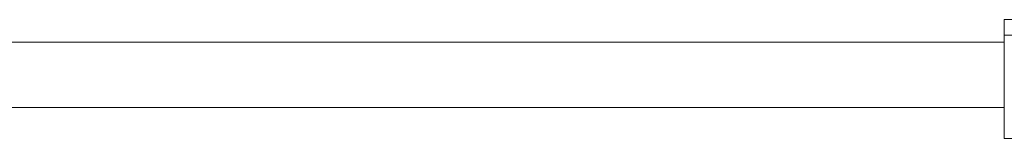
# Model space of a CAD drawing. Header units: millimetres. Extents: x -445 to 1924, y -59 to 420.
# Tile 9 of 40: x -175 to -111, y 158 to 166. Entities that reach past the tile are written whole.
import ezdxf

# ---------------------------------------------------------------- set-up
doc = ezdxf.new("R2010")
doc.units = ezdxf.units.MM

# ---------------------------------------------------------------- blocks, each defined once
blk = doc.blocks.new('Drawing View2')
at = {"color": 7, "linetype": 'Continuous', "lineweight": 18}
for p, q in [((-767.5, -6.425), (-767.5, -5.425)), ((-760.164, -5.425), (-767.5, -5.425)), ((-767.5, -6.875), (-838.91, -6.875)), ((-759.734, -6.425), (-767.5, -6.425)), ((-767.5, -6.425), (-767.5, -13.125)), ((-767.5, -11.125), (-838.91, -11.125)), ((-766.975, -13.125), (-767.5, -13.125))]:
    blk.add_line(p, q, dxfattribs=at)

msp = doc.modelspace()

# ---------------------------------------------------------------- block references
at = {"color": 7, "linetype": 'Continuous', "lineweight": 18}
msp.add_blockref('Drawing View2', (656.209, 171.483), dxfattribs=at)

doc.saveas('drawing.dxf')
